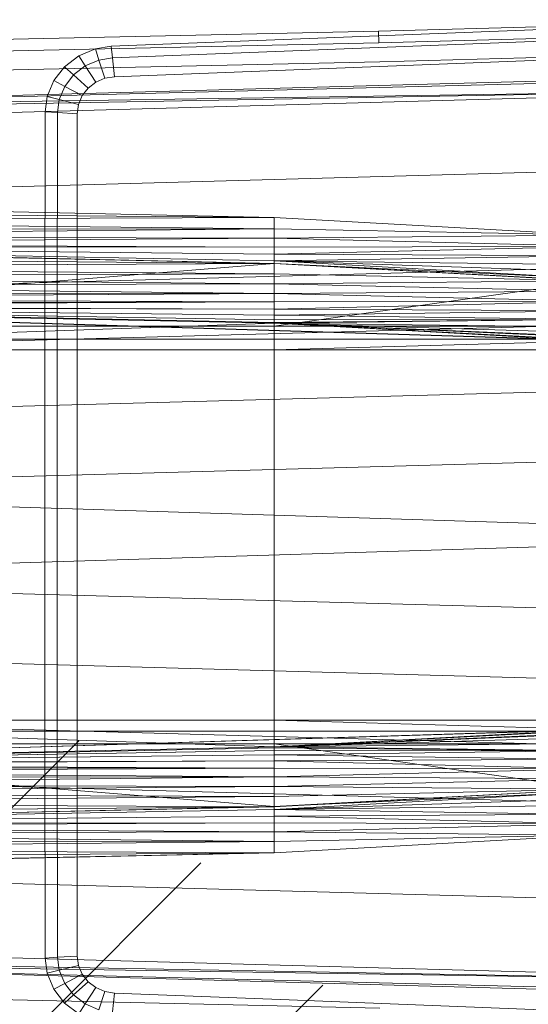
# Model space of a CAD drawing. Header units: metres. Extents: x 397.7 to 427.5, y 12.7 to 28.4.
# Tile 55 of 128: x 407.742 to 407.926, y 26.141 to 26.498. Entities that reach past the tile are written whole.
import ezdxf

# ---------------------------------------------------------------- set-up
doc = ezdxf.new("R2010")
doc.units = ezdxf.units.M
doc.layers.add('A-DETL-____-MBND', color=7, linetype='Continuous', lineweight=18)
doc.layers.add('A-DETL-GENF-OTLN', color=7, linetype='Continuous', lineweight=18)

# ---------------------------------------------------------------- blocks, each defined once
blk = doc.blocks.new('Family - Inodor P5-151873-08_ENLLUMENAT_P5')
at = {"layer": 'A-DETL-____-MBND', "color": 253, "true_color": 0xaaaaaa}
for p, q in [((0.47654, 0.38648), (0.31954, 0.38234)), ((0.47654, 0.38648), (0.31954, 0.38234)), ((0.31954, 0.38234), (0, 0.37522)), ((0.31954, 0.38234), (0, 0.37522)), ((0.22275, 0.37687), (0.41325, 0.38426)), ((0.22275, 0.37687), (0.41325, 0.38426)), ((0.31971, 0.37812), (0.31954, 0.38234)), ((0.31954, 0.38234), (0.31971, 0.37812)), ((0.4765, 0.38225), (0.31971, 0.37812)), ((0.4765, 0.38225), (0.31971, 0.37812)), ((0.31971, 0.37812), (0.00022, 0.371)), ((0.31971, 0.37812), (0.00022, 0.371)), ((0.22322, 0.37265), (0.41343, 0.38004)), ((0.22322, 0.37265), (0.41343, 0.38004)), ((0.21102, 0.37337), (0.21701, 0.37594)), ((0.21102, 0.37337), (0.21701, 0.37594)), ((0.21701, 0.37594), (0.22275, 0.37687)), ((0.21701, 0.37594), (0.22275, 0.37687)), ((0.21832, 0.37186), (0.21701, 0.37594)), ((0.21701, 0.37594), (0.21832, 0.37186)), ((0.22322, 0.37265), (0.22275, 0.37687)), ((0.22275, 0.37687), (0.22322, 0.37265)), ((0.47644, 0.37541), (0.31998, 0.37128)), ((0.47644, 0.37541), (0.31998, 0.37128)), ((0.31998, 0.37128), (0.00056, 0.36417)), ((0.31998, 0.37128), (0.00056, 0.36417)), ((0.2059, 0.36946), (0.21102, 0.37337)), ((0.2059, 0.36946), (0.21102, 0.37337)), ((0.21337, 0.36974), (0.21102, 0.37337)), ((0.21102, 0.37337), (0.21337, 0.36974)), ((0.21337, 0.36974), (0.21832, 0.37186)), ((0.21337, 0.36974), (0.21832, 0.37186)), ((0.21832, 0.37186), (0.22322, 0.37265)), ((0.21832, 0.37186), (0.22322, 0.37265)), ((0.22043, 0.36527), (0.21832, 0.37186)), ((0.21832, 0.37186), (0.22043, 0.36527)), ((0.22397, 0.36584), (0.22322, 0.37265)), ((0.22322, 0.37265), (0.22397, 0.36584)), ((0.41372, 0.3732), (0.22397, 0.36584)), ((0.22397, 0.36584), (0.41372, 0.3732)), ((0.41372, 0.3732), (0.22397, 0.36584)), ((0.41372, 0.3732), (0.22397, 0.36584)), ((0.00127, 0.35389), (0.51095, 0.36797)), ((0.20199, 0.36444), (0.2059, 0.36946)), ((0.20199, 0.36444), (0.2059, 0.36946)), ((0.20914, 0.36651), (0.2059, 0.36946)), ((0.2059, 0.36946), (0.20914, 0.36651)), ((0.20914, 0.36651), (0.21337, 0.36974)), ((0.20914, 0.36651), (0.21337, 0.36974)), ((0.21716, 0.36387), (0.21337, 0.36974)), ((0.21337, 0.36974), (0.21716, 0.36387)), ((0.51095, 0.36678), (0.00127, 0.35389)), ((0.19954, 0.35865), (0.20199, 0.36444)), ((0.19954, 0.35865), (0.20199, 0.36444)), ((0.20591, 0.36236), (0.20199, 0.36444)), ((0.20199, 0.36444), (0.20591, 0.36236)), ((0.20591, 0.36236), (0.20914, 0.36651)), ((0.20591, 0.36236), (0.20914, 0.36651)), ((0.21437, 0.36173), (0.20914, 0.36651)), ((0.20914, 0.36651), (0.21437, 0.36173)), ((0.21716, 0.36387), (0.21437, 0.36173)), ((0.21437, 0.36173), (0.21716, 0.36387)), ((0.21716, 0.36387), (0.21437, 0.36173)), ((0.21716, 0.36387), (0.21437, 0.36173)), ((0.22043, 0.36527), (0.21716, 0.36387)), ((0.21716, 0.36387), (0.22043, 0.36527)), ((0.22043, 0.36527), (0.21716, 0.36387)), ((0.22043, 0.36527), (0.21716, 0.36387)), ((0.22397, 0.36584), (0.22043, 0.36527)), ((0.22043, 0.36527), (0.22397, 0.36584)), ((0.22397, 0.36584), (0.22043, 0.36527)), ((0.22397, 0.36584), (0.22043, 0.36527)), ((0.51095, 0.36184), (0.00127, 0.35389)), ((0.51095, 0.36184), (0.00127, 0.35271)), ((0.51095, 0.36184), (0.00127, 0.34776)), ((0.20388, 0.35757), (0.20591, 0.36236)), ((0.20388, 0.35757), (0.20591, 0.36236)), ((0.21224, 0.35899), (0.20591, 0.36236)), ((0.20591, 0.36236), (0.21224, 0.35899)), ((0.21437, 0.36173), (0.21224, 0.35899)), ((0.21224, 0.35899), (0.21437, 0.36173)), ((0.21437, 0.36173), (0.21224, 0.35899)), ((0.21437, 0.36173), (0.21224, 0.35899)), ((0.1988, 0.35316), (0.19954, 0.35865)), ((0.1988, 0.35316), (0.19954, 0.35865)), ((0.20388, 0.35757), (0.19954, 0.35865)), ((0.19954, 0.35865), (0.20388, 0.35757)), ((0.20325, 0.35289), (0.20388, 0.35757)), ((0.20325, 0.35289), (0.20388, 0.35757)), ((0.2109, 0.35583), (0.20388, 0.35757)), ((0.20388, 0.35757), (0.2109, 0.35583)), ((0.21224, 0.35899), (0.2109, 0.35583)), ((0.2109, 0.35583), (0.21224, 0.35899)), ((0.21224, 0.35899), (0.2109, 0.35583)), ((0.21224, 0.35899), (0.2109, 0.35583)), ((0.19876, 0.27623), (0.1988, 0.35316)), ((0.19876, 0.27623), (0.1988, 0.35316)), ((0.20325, 0.35289), (0.1988, 0.35316)), ((0.1988, 0.35316), (0.20325, 0.35289)), ((0.2032, 0.27623), (0.20325, 0.35289)), ((0.2032, 0.27623), (0.20325, 0.35289)), ((0.21044, 0.35245), (0.20325, 0.35289)), ((0.20325, 0.35289), (0.21044, 0.35245)), ((0.2109, 0.35583), (0.21044, 0.35245)), ((0.21044, 0.35245), (0.2109, 0.35583)), ((0.2109, 0.35583), (0.21044, 0.35245)), ((0.2109, 0.35583), (0.21044, 0.35245)), ((0.21044, 0.35245), (0.2104, 0.27622)), ((0.2104, 0.27622), (0.21044, 0.35245)), ((0.21044, 0.35245), (0.2104, 0.27622)), ((0.21044, 0.35245), (0.2104, 0.27622)), ((0.51095, 0.33495), (0.00127, 0.32087)), ((0.28182, 0.31489), (0.00127, 0.32102)), ((0.00192, 0.32088), (0.28182, 0.31489)), ((0.28182, 0.31489), (0.00192, 0.32088)), ((0.28182, 0.31489), (0.00192, 0.31713)), ((0.28182, 0.31489), (0.00192, 0.31713)), ((0.28182, 0.31489), (0.00192, 0.31371)), ((0.00192, 0.31371), (0.28182, 0.31489)), ((0.28181, 0.31079), (0.00192, 0.31371)), ((0.28181, 0.31079), (0.00192, 0.31371)), ((0.28181, 0.31079), (0.28182, 0.31489)), ((0.28181, 0.31079), (0.28182, 0.31489)), ((0.39671, 0.30854), (0.28182, 0.31489)), ((0.28181, 0.31079), (0.00192, 0.31043)), ((0.00192, 0.30799), (0.28181, 0.31079)), ((0.00192, 0.31043), (0.28181, 0.31079)), ((0.00192, 0.30799), (0.28181, 0.31079)), ((0.39671, 0.30854), (0.28181, 0.31079)), ((0.39671, 0.30854), (0.28181, 0.31079)), ((0.28181, 0.30737), (0.28181, 0.31079)), ((0.28181, 0.30737), (0.28181, 0.31079)), ((0.28181, 0.30737), (0.00192, 0.30799)), ((0.28181, 0.30737), (0.00192, 0.30799)), ((0.28181, 0.30737), (0.00192, 0.30554)), ((0.00192, 0.30554), (0.28181, 0.30737)), ((0.39671, 0.30854), (0.28181, 0.30737)), ((0.28181, 0.30737), (0.39671, 0.30854)), ((0.3967, 0.30444), (0.28181, 0.30737)), ((0.28181, 0.30409), (0.28181, 0.30737)), ((0.3967, 0.30444), (0.28181, 0.30737)), ((0.28181, 0.30409), (0.28181, 0.30737)), ((0.28176, 0.29829), (0.00127, 0.30443)), ((0.00187, 0.30429), (0.28176, 0.29829)), ((0.28176, 0.29829), (0.00187, 0.30429)), ((0.28181, 0.30409), (0.00192, 0.30554)), ((0.28181, 0.30409), (0.00192, 0.30554)), ((0.28181, 0.30409), (0.00192, 0.30454)), ((0.28181, 0.30409), (0.00192, 0.30454)), ((0.28181, 0.30165), (0.00192, 0.30454)), ((0.28181, 0.30165), (0.00192, 0.30454)), ((0.28181, 0.2992), (0.00192, 0.30454)), ((0.28181, 0.2992), (0.00192, 0.30454)), ((0.28175, 0.2982), (0.00192, 0.30454)), ((0.28175, 0.2982), (0.00192, 0.30454)), ((0.3967, 0.30444), (0.28181, 0.30409)), ((0.28181, 0.30165), (0.3967, 0.30444)), ((0.28181, 0.30409), (0.3967, 0.30444)), ((0.28181, 0.30165), (0.3967, 0.30444)), ((0.28181, 0.30409), (0.28181, 0.30165)), ((0.28181, 0.30165), (0.28181, 0.30409)), ((0.51095, 0.29991), (0.00127, 0.28584)), ((0.28176, 0.29829), (0.00187, 0.30052)), ((0.28176, 0.29829), (0.00187, 0.30052)), ((0.28181, 0.30165), (0.28181, 0.2992)), ((0.3967, 0.30102), (0.28181, 0.30165)), ((0.3967, 0.30102), (0.28181, 0.30165)), ((0.28181, 0.2992), (0.28181, 0.30165)), ((0.3967, 0.30102), (0.28181, 0.2992)), ((0.28181, 0.2992), (0.3967, 0.30102)), ((0.28175, 0.2982), (0.00186, 0.27553)), ((0.00186, 0.27553), (0.28175, 0.2982)), ((0.28176, 0.29829), (0.00187, 0.29687)), ((0.00187, 0.29687), (0.28176, 0.29829)), ((0.28176, 0.29452), (0.00187, 0.29687)), ((0.28176, 0.29452), (0.00187, 0.29687)), ((0.28181, 0.2992), (0.28175, 0.2982)), ((0.28175, 0.2982), (0.28181, 0.2992)), ((0.3967, 0.29285), (0.28175, 0.2982)), ((0.3967, 0.29285), (0.28175, 0.2982)), ((0.39665, 0.29185), (0.28175, 0.2982)), ((0.39665, 0.29185), (0.28175, 0.2982)), ((0.28176, 0.27553), (0.28175, 0.2982)), ((0.28176, 0.27553), (0.28175, 0.2982)), ((0.28176, 0.29452), (0.28176, 0.29829)), ((0.39665, 0.29195), (0.28176, 0.29829)), ((0.28176, 0.29452), (0.28176, 0.29829)), ((0.3967, 0.29774), (0.28181, 0.2992)), ((0.3967, 0.29285), (0.28181, 0.2992)), ((0.3967, 0.29774), (0.28181, 0.2992)), ((0.3967, 0.29531), (0.28181, 0.2992)), ((0.3967, 0.29531), (0.28181, 0.2992)), ((0.3967, 0.29285), (0.28181, 0.2992)), ((0.28176, 0.29452), (0.00187, 0.29343)), ((0.00187, 0.29343), (0.28176, 0.29452)), ((0.28176, 0.29086), (0.00187, 0.29343)), ((0.28176, 0.29086), (0.00187, 0.29343)), ((0.39665, 0.29195), (0.28176, 0.29452)), ((0.28176, 0.29086), (0.28176, 0.29452)), ((0.39665, 0.29195), (0.28176, 0.29452)), ((0.28176, 0.29086), (0.28176, 0.29452)), ((0.28176, 0.29086), (0.00187, 0.29033)), ((0.00187, 0.29033), (0.28176, 0.29086)), ((0.28176, 0.28743), (0.00187, 0.29033)), ((0.28176, 0.28743), (0.00187, 0.29033)), ((0.39665, 0.29195), (0.28176, 0.29086)), ((0.28176, 0.29086), (0.39665, 0.29195)), ((0.39665, 0.29185), (0.28176, 0.27553)), ((0.28176, 0.27553), (0.39665, 0.29185)), ((0.39665, 0.28818), (0.28176, 0.29086)), ((0.28176, 0.28743), (0.28176, 0.29086)), ((0.39665, 0.28818), (0.28176, 0.29086)), ((0.28176, 0.28743), (0.28176, 0.29086)), ((0.28176, 0.28743), (0.00187, 0.28766)), ((0.28176, 0.28743), (0.00187, 0.28766)), ((0.28176, 0.28743), (0.00187, 0.28548)), ((0.00187, 0.28548), (0.28176, 0.28743)), ((0.28176, 0.28433), (0.00187, 0.28548)), ((0.28176, 0.28433), (0.00187, 0.28548)), ((0.39665, 0.28818), (0.28176, 0.28743)), ((0.28176, 0.28743), (0.39665, 0.28818)), ((0.39665, 0.28452), (0.28176, 0.28743)), ((0.28176, 0.28433), (0.28176, 0.28743)), ((0.39665, 0.28452), (0.28176, 0.28743)), ((0.28176, 0.28433), (0.28176, 0.28743)), ((0.28176, 0.28433), (0.00187, 0.28388)), ((0.00187, 0.2829), (0.28176, 0.28433)), ((0.00187, 0.28388), (0.28176, 0.28433)), ((0.00187, 0.2829), (0.28176, 0.28433)), ((0.28176, 0.28165), (0.00187, 0.2829)), ((0.28176, 0.28165), (0.00187, 0.2829)), ((0.00187, 0.28259), (0.28176, 0.27659)), ((0.28176, 0.28165), (0.00187, 0.28259)), ((0.28176, 0.28165), (0.00187, 0.28259)), ((0.28176, 0.27948), (0.00187, 0.28259)), ((0.28176, 0.27948), (0.00187, 0.28259)), ((0.28176, 0.27788), (0.00187, 0.28259)), ((0.28176, 0.27788), (0.00187, 0.28259)), ((0.28176, 0.2769), (0.00187, 0.28259)), ((0.28176, 0.2769), (0.00187, 0.28259)), ((0.28176, 0.27659), (0.00187, 0.28259)), ((0.51154, 0.26697), (0.00187, 0.28259)), ((0.28176, 0.27659), (0.00187, 0.28259)), ((0.28176, 0.27659), (0.00187, 0.28259)), ((0.52327, 0.26645), (0.00187, 0.28259)), ((0.51154, 0.26697), (0.00187, 0.28259)), ((0.39665, 0.28452), (0.28176, 0.28433)), ((0.28176, 0.28165), (0.39665, 0.28452)), ((0.28176, 0.28433), (0.39665, 0.28452)), ((0.28176, 0.28165), (0.39665, 0.28452)), ((0.28176, 0.28165), (0.28176, 0.28433)), ((0.28176, 0.28165), (0.28176, 0.28433)), ((0.39665, 0.28109), (0.28176, 0.28165)), ((0.28176, 0.28165), (0.28176, 0.27948)), ((0.39665, 0.28109), (0.28176, 0.28165)), ((0.28176, 0.27948), (0.28176, 0.28165)), ((0.51095, 0.27916), (0.00127, 0.26508)), ((0.39665, 0.28109), (0.28176, 0.27948)), ((0.28176, 0.27948), (0.39665, 0.28109)), ((0.28176, 0.27948), (0.28176, 0.27788)), ((0.39665, 0.27799), (0.28176, 0.27948)), ((0.39665, 0.27799), (0.28176, 0.27948)), ((0.28176, 0.27788), (0.28176, 0.27948)), ((0.28176, 0.27659), (0.00186, 0.26697)), ((0.00186, 0.26697), (0.28176, 0.27659)), ((0.28176, 0.27553), (0.00186, 0.27553)), ((0.28176, 0.27553), (0.00186, 0.27553)), ((0.19876, 0.12377), (0.19876, 0.27623)), ((0.19876, 0.12377), (0.19876, 0.27623)), ((0.2032, 0.12377), (0.2032, 0.27623)), ((0.2032, 0.12377), (0.2032, 0.27623)), ((0.2104, 0.27622), (0.2104, 0.12377)), ((0.2104, 0.12377), (0.2104, 0.27622)), ((0.2104, 0.27622), (0.2104, 0.12377)), ((0.2104, 0.27622), (0.2104, 0.12377)), ((0.39665, 0.27799), (0.28176, 0.27788)), ((0.28176, 0.2769), (0.39665, 0.27799)), ((0.28176, 0.27788), (0.39665, 0.27799)), ((0.28176, 0.27659), (0.39665, 0.27799)), ((0.28176, 0.2769), (0.39665, 0.27799)), ((0.28176, 0.27659), (0.39665, 0.27799)), ((0.28176, 0.27788), (0.28176, 0.2769)), ((0.28176, 0.2769), (0.28176, 0.27788)), ((0.28176, 0.2769), (0.28176, 0.27659)), ((0.28176, 0.27659), (0.28176, 0.2769)), ((0.28176, 0.27659), (0.39665, 0.27024)), ((0.39665, 0.27531), (0.28176, 0.27659)), ((0.39665, 0.27531), (0.28176, 0.27659)), ((0.39665, 0.27314), (0.28176, 0.27659)), ((0.39665, 0.27314), (0.28176, 0.27659)), ((0.39665, 0.27154), (0.28176, 0.27659)), ((0.39665, 0.27154), (0.28176, 0.27659)), ((0.39665, 0.27056), (0.28176, 0.27659)), ((0.39665, 0.27056), (0.28176, 0.27659)), ((0.39665, 0.27024), (0.28176, 0.27659)), ((0.51154, 0.26697), (0.28176, 0.27659)), ((0.51154, 0.26697), (0.28176, 0.27659)), ((0.39665, 0.27024), (0.28176, 0.27659)), ((0.39665, 0.27024), (0.28176, 0.27659)), ((0.28176, 0.26697), (0.28176, 0.27659)), ((0.28176, 0.26697), (0.28176, 0.27659)), ((0.39665, 0.27553), (0.28176, 0.27553)), ((0.28176, 0.27553), (0.28176, 0.27086)), ((0.39665, 0.27553), (0.28176, 0.27553)), ((0.28176, 0.27086), (0.28176, 0.27553)), ((0.00186, 0.27086), (0.28176, 0.27086)), ((0.28176, 0.27086), (0.00186, 0.27086)), ((0.28176, 0.27086), (0.39665, 0.27086)), ((0.28176, 0.27086), (0.28176, 0.26697)), ((0.39665, 0.27086), (0.28176, 0.27086)), ((0.28176, 0.27086), (0.28176, 0.26697)), ((0.39665, 0.27024), (0.28176, 0.26697)), ((0.28176, 0.26697), (0.39665, 0.27024)), ((0.28176, 0.26697), (0.00186, 0.26697)), ((0.28176, 0.26697), (0.00186, 0.26697)), ((0.28176, 0.26697), (0.00186, 0.26697)), ((0.28176, 0.26697), (0.00186, 0.26697)), ((0.39665, 0.26697), (0.28176, 0.26697)), ((0.28176, 0.26697), (0.28176, 0.13288)), ((0.39665, 0.26697), (0.28176, 0.26697)), ((0.28176, 0.13288), (0.28176, 0.26697)), ((0.28176, 0.26697), (0.39665, 0.26697)), ((0.28176, 0.13288), (0.28176, 0.26697)), ((0.28176, 0.13288), (0.28176, 0.26697)), ((0.39665, 0.26697), (0.28176, 0.26697)), ((0.51095, 0.25539), (0.00127, 0.24131)), ((0.51095, 0.22997), (0.00127, 0.2159)), ((0.51095, 0.19991), (0.00127, 0.2159)), ((0.51095, 0.19991), (0.00127, 0.18393)), ((0.51095, 0.16986), (0.00127, 0.18393)), ((0.51095, 0.14444), (0.00127, 0.15852)), ((0.51095, 0.12067), (0.00127, 0.13475)), ((0.52327, 0.1334), (0.00127, 0.11723)), ((0.00186, 0.13288), (0.28176, 0.13288)), ((0.28176, 0.13288), (0.00186, 0.13288)), ((0.28176, 0.13288), (0.00186, 0.13288)), ((0.28176, 0.13288), (0.00186, 0.13288)), ((0.28176, 0.12326), (0.00186, 0.13288)), ((0.28176, 0.12326), (0.00186, 0.13288)), ((0.00187, 0.11726), (0.52327, 0.1334)), ((0.00187, 0.11726), (0.52327, 0.1334)), ((0.00187, 0.11726), (0.51154, 0.13288)), ((0.00187, 0.11726), (0.51154, 0.13288)), ((0.28176, 0.13288), (0.39665, 0.13288)), ((0.28176, 0.13288), (0.28176, 0.12899)), ((0.39665, 0.13288), (0.28176, 0.13288)), ((0.28176, 0.12899), (0.28176, 0.13288)), ((0.39665, 0.13288), (0.28176, 0.13288)), ((0.28176, 0.13288), (0.28176, 0.12326)), ((0.39665, 0.1296), (0.28176, 0.13288)), ((0.39665, 0.13288), (0.28176, 0.13288)), ((0.39665, 0.1296), (0.28176, 0.13288)), ((0.28176, 0.12326), (0.28176, 0.13288)), ((0.28176, 0.12326), (0.51154, 0.13288)), ((0.28176, 0.12326), (0.51154, 0.13288)), ((0.00186, 0.12899), (0.28176, 0.12899)), ((0.28176, 0.12899), (0.00186, 0.12899)), ((0.28176, 0.12326), (0.39665, 0.1296)), ((0.28176, 0.12326), (0.39665, 0.1296)), ((0.39665, 0.1296), (0.28176, 0.12326)), ((0.28176, 0.12326), (0.39665, 0.1296)), ((0.39665, 0.12929), (0.28176, 0.12326)), ((0.28176, 0.12326), (0.39665, 0.12929)), ((0.28176, 0.12899), (0.39665, 0.12899)), ((0.28176, 0.12899), (0.28176, 0.12431)), ((0.39665, 0.12899), (0.28176, 0.12899)), ((0.28176, 0.12431), (0.28176, 0.12899)), ((0.39665, 0.12831), (0.28176, 0.12326)), ((0.28176, 0.12326), (0.39665, 0.12831)), ((0.39665, 0.12671), (0.28176, 0.12326)), ((0.28176, 0.12326), (0.39665, 0.12671)), ((0.00186, 0.12431), (0.28176, 0.12431)), ((0.28176, 0.12431), (0.00186, 0.12431)), ((0.28175, 0.10165), (0.00186, 0.12431)), ((0.28175, 0.10165), (0.00186, 0.12431)), ((0.00187, 0.11726), (0.28176, 0.12326)), ((0.00187, 0.11726), (0.28176, 0.12326)), ((0.28176, 0.12326), (0.00187, 0.11726)), ((0.00187, 0.11726), (0.28176, 0.12326)), ((0.28176, 0.12295), (0.00187, 0.11726)), ((0.00187, 0.11726), (0.28176, 0.12295)), ((0.28176, 0.12197), (0.00187, 0.11726)), ((0.00187, 0.11726), (0.28176, 0.12197)), ((0.1988, 0.04683), (0.19876, 0.12377)), ((0.1988, 0.04683), (0.19876, 0.12377)), ((0.20325, 0.0471), (0.2032, 0.12377)), ((0.20325, 0.0471), (0.2032, 0.12377)), ((0.2104, 0.12377), (0.21044, 0.04754)), ((0.21044, 0.04754), (0.2104, 0.12377)), ((0.2104, 0.12377), (0.21044, 0.04754)), ((0.2104, 0.12377), (0.21044, 0.04754)), ((0.28176, 0.12431), (0.28175, 0.10165)), ((0.28175, 0.10165), (0.28176, 0.12431)), ((0.39665, 0.12454), (0.28176, 0.12326)), ((0.28176, 0.12326), (0.39665, 0.12454)), ((0.28176, 0.12431), (0.39665, 0.12431)), ((0.39665, 0.12431), (0.28176, 0.12431)), ((0.39665, 0.10799), (0.28176, 0.12431)), ((0.39665, 0.10799), (0.28176, 0.12431)), ((0.39665, 0.12186), (0.28176, 0.12326)), ((0.39665, 0.12186), (0.28176, 0.12326)), ((0.28176, 0.12295), (0.28176, 0.12326)), ((0.28176, 0.12295), (0.28176, 0.12326)), ((0.39665, 0.12186), (0.28176, 0.12295)), ((0.39665, 0.12186), (0.28176, 0.12295)), ((0.28176, 0.12197), (0.28176, 0.12295)), ((0.28176, 0.12197), (0.28176, 0.12295)), ((0.39665, 0.12186), (0.28176, 0.12197)), ((0.39665, 0.12186), (0.28176, 0.12197)), ((0.28176, 0.12037), (0.28176, 0.12197)), ((0.28176, 0.12037), (0.28176, 0.12197)), ((0.39665, 0.12186), (0.28176, 0.12037)), ((0.28176, 0.12037), (0.39665, 0.12186)), ((0.28176, 0.12037), (0.00187, 0.11726)), ((0.00187, 0.11726), (0.28176, 0.12037)), ((0.28176, 0.11819), (0.00187, 0.11726)), ((0.00187, 0.11694), (0.28176, 0.11819)), ((0.00187, 0.11726), (0.28176, 0.11819)), ((0.00187, 0.11694), (0.28176, 0.11819)), ((0.39665, 0.11876), (0.28176, 0.12037)), ((0.39665, 0.11876), (0.28176, 0.12037)), ((0.28176, 0.11819), (0.28176, 0.12037)), ((0.28176, 0.11819), (0.28176, 0.12037)), ((0.39665, 0.11876), (0.28176, 0.11819)), ((0.28176, 0.11819), (0.39665, 0.11876)), ((0.39665, 0.11533), (0.28176, 0.11819)), ((0.28176, 0.11552), (0.28176, 0.11819)), ((0.39665, 0.11533), (0.28176, 0.11819)), ((0.28176, 0.11552), (0.28176, 0.11819)), ((0.28176, 0.11552), (0.00187, 0.11694)), ((0.28176, 0.11552), (0.00187, 0.11694)), ((0.28176, 0.11552), (0.00187, 0.11596)), ((0.28176, 0.11552), (0.00187, 0.11596)), ((0.28176, 0.11552), (0.00187, 0.11436)), ((0.00187, 0.11436), (0.28176, 0.11552)), ((0.28176, 0.11242), (0.00187, 0.11436)), ((0.28176, 0.11242), (0.00187, 0.11436)), ((0.39665, 0.11533), (0.28176, 0.11552)), ((0.39665, 0.11533), (0.28176, 0.11552)), ((0.28176, 0.11242), (0.28176, 0.11552)), ((0.28176, 0.11242), (0.28176, 0.11552)), ((0.39665, 0.11533), (0.28176, 0.11242)), ((0.28176, 0.11242), (0.39665, 0.11533)), ((0.51095, 0.09991), (0.00127, 0.11399)), ((0.28176, 0.11242), (0.00187, 0.11219)), ((0.00187, 0.10951), (0.28176, 0.11242)), ((0.00187, 0.11219), (0.28176, 0.11242)), ((0.00187, 0.10951), (0.28176, 0.11242)), ((0.39665, 0.11167), (0.28176, 0.11242)), ((0.39665, 0.11167), (0.28176, 0.11242)), ((0.28176, 0.10898), (0.28176, 0.11242)), ((0.28176, 0.10898), (0.28176, 0.11242)), ((0.39665, 0.11167), (0.28176, 0.10898)), ((0.28176, 0.10898), (0.39665, 0.11167)), ((0.28176, 0.10898), (0.00187, 0.10951)), ((0.28176, 0.10898), (0.00187, 0.10951)), ((0.28176, 0.10898), (0.00187, 0.10641)), ((0.00187, 0.10641), (0.28176, 0.10898)), ((0.39665, 0.10799), (0.28175, 0.10165)), ((0.28175, 0.10165), (0.39665, 0.10799)), ((0.3967, 0.10699), (0.28175, 0.10165)), ((0.28175, 0.10165), (0.3967, 0.10699)), ((0.39665, 0.1079), (0.28176, 0.10898)), ((0.39665, 0.1079), (0.28176, 0.10898)), ((0.28176, 0.10533), (0.28176, 0.10898)), ((0.28176, 0.10533), (0.28176, 0.10898)), ((0.39665, 0.1079), (0.28176, 0.10533)), ((0.28176, 0.10156), (0.39665, 0.1079)), ((0.28176, 0.10533), (0.39665, 0.1079)), ((0.28181, 0.10065), (0.3967, 0.10699)), ((0.28181, 0.10065), (0.3967, 0.10699)), ((0.28176, 0.10533), (0.00187, 0.10641)), ((0.28176, 0.10533), (0.00187, 0.10641)), ((0.28176, 0.10533), (0.00187, 0.10298)), ((0.00187, 0.10298), (0.28176, 0.10533)), ((0.28176, 0.10156), (0.28176, 0.10533)), ((0.28176, 0.10156), (0.28176, 0.10533)), ((0.3967, 0.10454), (0.28181, 0.10065)), ((0.28181, 0.10065), (0.3967, 0.10454)), ((0.28176, 0.10156), (0.00127, 0.09542)), ((0.28176, 0.10156), (0.00187, 0.10298)), ((0.28176, 0.10156), (0.00187, 0.10298)), ((0.28176, 0.10156), (0.00187, 0.09932)), ((0.00187, 0.09555), (0.28176, 0.10156)), ((0.00187, 0.09932), (0.28176, 0.10156)), ((0.00187, 0.09555), (0.28176, 0.10156)), ((0.28175, 0.10165), (0.00192, 0.09531)), ((0.00192, 0.09531), (0.28175, 0.10165)), ((0.28181, 0.10065), (0.00192, 0.09531)), ((0.00192, 0.09531), (0.28181, 0.10065)), ((0.28181, 0.10065), (0.28175, 0.10165)), ((0.28181, 0.10065), (0.28175, 0.10165)), ((0.3967, 0.1021), (0.28181, 0.10065)), ((0.28181, 0.10065), (0.3967, 0.1021)), ((0.3967, 0.09882), (0.28181, 0.10065)), ((0.3967, 0.09882), (0.28181, 0.10065)), ((0.28181, 0.0982), (0.28181, 0.10065)), ((0.28181, 0.0982), (0.28181, 0.10065)), ((0.28181, 0.0982), (0.00192, 0.09531)), ((0.00192, 0.09531), (0.28181, 0.0982)), ((0.3967, 0.09882), (0.28181, 0.0982)), ((0.28181, 0.0982), (0.3967, 0.09882)), ((0.3967, 0.0954), (0.28181, 0.0982)), ((0.3967, 0.0954), (0.28181, 0.0982)), ((0.28181, 0.09576), (0.28181, 0.0982)), ((0.28181, 0.09576), (0.28181, 0.0982)), ((0.28181, 0.09576), (0.00192, 0.09531)), ((0.00192, 0.09431), (0.28181, 0.09576)), ((0.00192, 0.09531), (0.28181, 0.09576)), ((0.00192, 0.09431), (0.28181, 0.09576)), ((0.28181, 0.09248), (0.00192, 0.09431)), ((0.28181, 0.09248), (0.00192, 0.09431)), ((0.3967, 0.0954), (0.28181, 0.09576)), ((0.3967, 0.0954), (0.28181, 0.09576)), ((0.28181, 0.09248), (0.28181, 0.09576)), ((0.28181, 0.09248), (0.28181, 0.09576)), ((0.3967, 0.0954), (0.28181, 0.09248)), ((0.28181, 0.09248), (0.3967, 0.0954)), ((0.28181, 0.09248), (0.00192, 0.09185)), ((0.00192, 0.09185), (0.28181, 0.09248)), ((0.28181, 0.08906), (0.00192, 0.09185)), ((0.28181, 0.08906), (0.00192, 0.09185)), ((0.28181, 0.08906), (0.00192, 0.08942)), ((0.28181, 0.08906), (0.00192, 0.08942)), ((0.39671, 0.09131), (0.28181, 0.09248)), ((0.28181, 0.08906), (0.28181, 0.09248)), ((0.39671, 0.09131), (0.28181, 0.09248)), ((0.28181, 0.08906), (0.28181, 0.09248)), ((0.39671, 0.09131), (0.28181, 0.08906)), ((0.28181, 0.08497), (0.39671, 0.09131)), ((0.28181, 0.08906), (0.39671, 0.09131)), ((0.28181, 0.08906), (0.00192, 0.08614)), ((0.00192, 0.08614), (0.28181, 0.08906)), ((0.28181, 0.08497), (0.00192, 0.08614)), ((0.28181, 0.08497), (0.00192, 0.08614)), ((0.28181, 0.08497), (0.28181, 0.08906)), ((0.28181, 0.08497), (0.28181, 0.08906)), ((0.28181, 0.08497), (0.00127, 0.07882)), ((0.28181, 0.08497), (0.00192, 0.08272)), ((0.00192, 0.07896), (0.28181, 0.08497)), ((0.00192, 0.08272), (0.28181, 0.08497)), ((0.00192, 0.07896), (0.28181, 0.08497)), ((0.51095, 0.06488), (0.00127, 0.07896)), ((0.51095, 0.03799), (0.00127, 0.05207)), ((0.51095, 0.03799), (0.00127, 0.04712)), ((0.20325, 0.0471), (0.1988, 0.04683)), ((0.1988, 0.04683), (0.20325, 0.0471)), ((0.19954, 0.04135), (0.1988, 0.04683)), ((0.19954, 0.04135), (0.1988, 0.04683)), ((0.21044, 0.04754), (0.20325, 0.0471)), ((0.20325, 0.0471), (0.21044, 0.04754)), ((0.20388, 0.04242), (0.20325, 0.0471)), ((0.20388, 0.04242), (0.20325, 0.0471)), ((0.21044, 0.04754), (0.2109, 0.04416)), ((0.2109, 0.04416), (0.21044, 0.04754)), ((0.21044, 0.04754), (0.2109, 0.04416)), ((0.21044, 0.04754), (0.2109, 0.04416)), ((0.51095, 0.03799), (0.00127, 0.04594)), ((0.51095, 0.03305), (0.00127, 0.04594)), ((0.51095, 0.03186), (0.00127, 0.04594)), ((0.2109, 0.04416), (0.20388, 0.04242)), ((0.20388, 0.04242), (0.2109, 0.04416)), ((0.2109, 0.04416), (0.21224, 0.041)), ((0.21224, 0.041), (0.2109, 0.04416)), ((0.2109, 0.04416), (0.21224, 0.041)), ((0.2109, 0.04416), (0.21224, 0.041)), ((0.20388, 0.04242), (0.19954, 0.04135)), ((0.19954, 0.04135), (0.20388, 0.04242)), ((0.20199, 0.03555), (0.19954, 0.04135)), ((0.20199, 0.03555), (0.19954, 0.04135)), ((0.20591, 0.03763), (0.20388, 0.04242)), ((0.20591, 0.03763), (0.20388, 0.04242)), ((0.21224, 0.041), (0.20591, 0.03763)), ((0.20591, 0.03763), (0.21224, 0.041)), ((0.21224, 0.041), (0.21437, 0.03826)), ((0.21437, 0.03826), (0.21224, 0.041)), ((0.21224, 0.041), (0.21437, 0.03826)), ((0.21224, 0.041), (0.21437, 0.03826)), ((0.00056, 0.03582), (0.31998, 0.0287)), ((0.00056, 0.03582), (0.31998, 0.0287)), ((0.20591, 0.03763), (0.20199, 0.03555)), ((0.20199, 0.03555), (0.20591, 0.03763)), ((0.20914, 0.03349), (0.20591, 0.03763)), ((0.20914, 0.03349), (0.20591, 0.03763)), ((0.21437, 0.03826), (0.20914, 0.03349)), ((0.20914, 0.03349), (0.21437, 0.03826)), ((0.21716, 0.03612), (0.21337, 0.03025)), ((0.21337, 0.03025), (0.21716, 0.03612)), ((0.21437, 0.03826), (0.21716, 0.03612)), ((0.21716, 0.03612), (0.21437, 0.03826)), ((0.21437, 0.03826), (0.21716, 0.03612)), ((0.21437, 0.03826), (0.21716, 0.03612)), ((0.21716, 0.03612), (0.22043, 0.03472)), ((0.22043, 0.03472), (0.21716, 0.03612)), ((0.21716, 0.03612), (0.22043, 0.03472)), ((0.21716, 0.03612), (0.22043, 0.03472)), ((0.2059, 0.03054), (0.20199, 0.03555)), ((0.2059, 0.03054), (0.20199, 0.03555)), ((0.20914, 0.03349), (0.2059, 0.03054)), ((0.2059, 0.03054), (0.20914, 0.03349)), ((0.21337, 0.03025), (0.20914, 0.03349)), ((0.21337, 0.03025), (0.20914, 0.03349)), ((0.22043, 0.03472), (0.21832, 0.02813)), ((0.21832, 0.02813), (0.22043, 0.03472)), ((0.22043, 0.03472), (0.22397, 0.03415)), ((0.22397, 0.03415), (0.22043, 0.03472)), ((0.22043, 0.03472), (0.22397, 0.03415)), ((0.22043, 0.03472), (0.22397, 0.03415)), ((0.22397, 0.03415), (0.22322, 0.02734)), ((0.22322, 0.02734), (0.22397, 0.03415)), ((0.22397, 0.03415), (0.28722, 0.03169)), ((0.28722, 0.03169), (0.22397, 0.03415)), ((0.22397, 0.03415), (0.28722, 0.03169)), ((0.22397, 0.03415), (0.28722, 0.03169)), ((0.21102, 0.02662), (0.2059, 0.03054)), ((0.21102, 0.02662), (0.2059, 0.03054)), ((0.21337, 0.03025), (0.21102, 0.02662)), ((0.21102, 0.02662), (0.21337, 0.03025)), ((0.21832, 0.02813), (0.21337, 0.03025)), ((0.21832, 0.02813), (0.21337, 0.03025)), ((0.28722, 0.03169), (0.41372, 0.02678)), ((0.41372, 0.02678), (0.28722, 0.03169)), ((0.28722, 0.03169), (0.41372, 0.02678)), ((0.28722, 0.03169), (0.41372, 0.02678))]:
    blk.add_line(p, q, dxfattribs=at)
blk = doc.blocks.new('LONDR55-XX_ZZ-ARQ-CAA-M3D-Londres55_ifc-1-08_ENLLUMENAT_P5')
at = {"layer": 'A-DETL-____-MBND', "color": 253, "lineweight": 18, "true_color": 0xaaaaaa}
blk.add_blockref('Family - Inodor P5-151873-08_ENLLUMENAT_P5', (407.55268, 26.11126), dxfattribs=at)
blk = doc.blocks.new('ZYR_06_01 Detector Presència Paret - Detector 90º-841973-08_ENLLUMENAT_P5')
at = {"layer": 'A-DETL-GENF-OTLN', "color": 92, "true_color": 0x00c400}
for p, q in [((-0.0625, 0.275), (-0.0625, 0.365)), ((0, 0.275), (0, 0.365)), ((0.0625, 0.275), (0.0625, 0.365))]:
    blk.add_line(p, q, dxfattribs=at)

msp = doc.modelspace()

# ---------------------------------------------------------------- block references
at = {"lineweight": 5}
msp.add_blockref('LONDR55-XX_ZZ-ARQ-CAA-M3D-Londres55_ifc-1-08_ENLLUMENAT_P5', (0, 0), dxfattribs=at)
at = {"layer": 'A-DETL-GENF-OTLN', "color": 92, "true_color": 0x00c400, "rotation": 315.0000000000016}
msp.add_blockref('ZYR_06_01 Detector Presència Paret - Detector 90º-841973-08_ENLLUMENAT_P5', (407.54976, 25.93443), dxfattribs=at)

doc.saveas('drawing.dxf')
